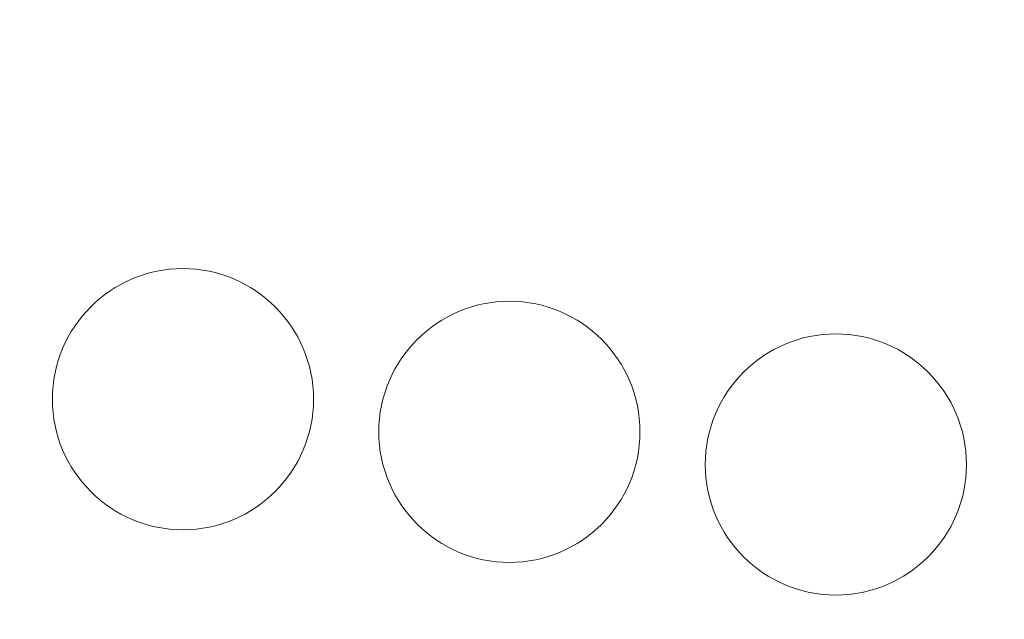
# Model space of a CAD drawing. Header units: millimetres. Extents: x 7 to 595, y -296 to -6.
# Tile 40 of 131: x 83 to 113, y -43 to -25. Entities that reach past the tile are written whole.
import ezdxf

# ---------------------------------------------------------------- set-up
doc = ezdxf.new("R2010")
doc.units = ezdxf.units.MM
doc.header["$MEASUREMENT"] = 0
doc.layers.add('Layer 1', color=7, linetype='Continuous', lineweight=0)

# ---------------------------------------------------------------- blocks, each defined once
blk = doc.blocks.new('Block_0')
at = {"layer": 'Layer 1', "color": 240, "lineweight": 0, "true_color": 0xed2224}
for points, knots in [([(13.607, -5.532), (13.607, -5.532), (161.807, -5.532), (161.807, -5.532), (164.557, -5.532), (166.807, -7.782), (166.807, -10.532), (166.807, -10.532), (166.807, -79.532), (166.807, -79.532), (166.807, -79.532), (8.607, -79.532), (8.607, -79.532), (8.607, -79.532), (8.607, -10.532), (8.607, -10.532), (8.607, -7.782), (10.857, -5.532), (13.607, -5.532)], [0, 0, 0, 0, 1, 1, 1, 2, 2, 2, 3, 3, 3, 4, 4, 4, 5, 5, 5, 6, 6, 6, 6]), ([(87.72, -40.532), (89.923, -40.532), (91.72, -38.736), (91.72, -36.532), (91.72, -34.329), (89.923, -32.532), (87.72, -32.532), (85.517, -32.532), (83.72, -34.329), (83.72, -36.532), (83.72, -38.736), (85.517, -40.532), (87.72, -40.532)], [0, 0, 0, 0, 1, 1, 1, 2, 2, 2, 3, 3, 3, 4, 4, 4, 4]), ([(97.72, -41.532), (99.923, -41.532), (101.72, -39.736), (101.72, -37.532), (101.72, -35.329), (99.923, -33.532), (97.72, -33.532), (95.517, -33.532), (93.72, -35.329), (93.72, -37.532), (93.72, -39.736), (95.517, -41.532), (97.72, -41.532)], [0, 0, 0, 0, 1, 1, 1, 2, 2, 2, 3, 3, 3, 4, 4, 4, 4]), ([(107.72, -42.532), (109.923, -42.532), (111.72, -40.736), (111.72, -38.532), (111.72, -36.329), (109.923, -34.532), (107.72, -34.532), (105.517, -34.532), (103.72, -36.329), (103.72, -38.532), (103.72, -40.736), (105.517, -42.532), (107.72, -42.532)], [0, 0, 0, 0, 1, 1, 1, 2, 2, 2, 3, 3, 3, 4, 4, 4, 4])]:
    blk.add_open_spline(points, degree=3, knots=knots, dxfattribs=at)

msp = doc.modelspace()

# ---------------------------------------------------------------- block references
at = {"layer": 'Layer 1'}
msp.add_blockref('Block_0', (0, 0), dxfattribs=at)

doc.saveas('drawing.dxf')
